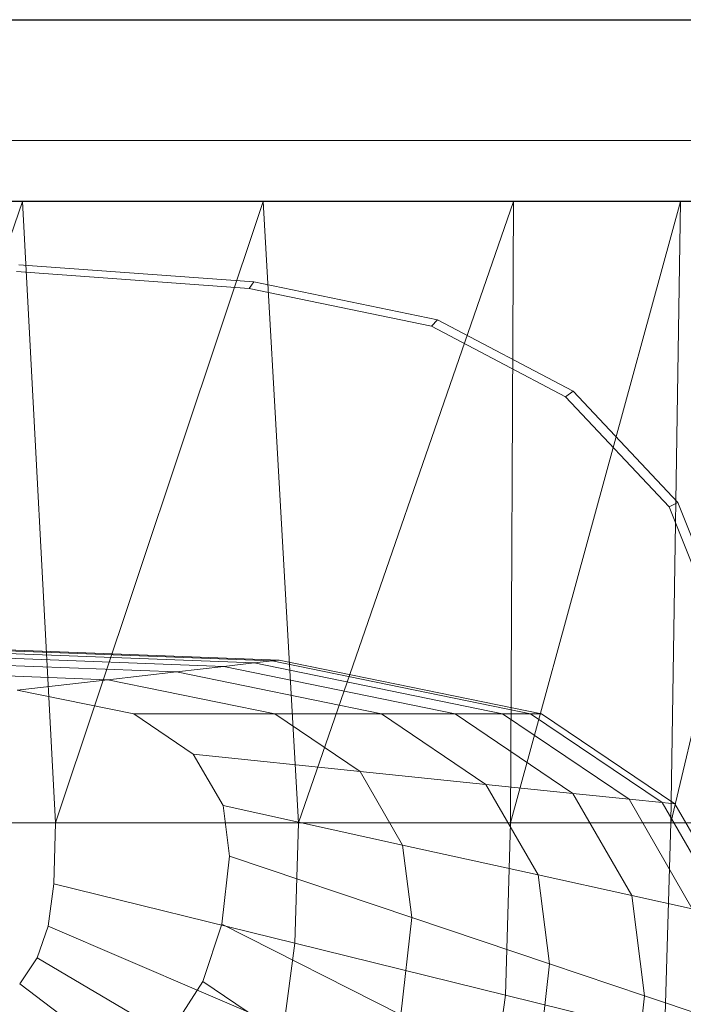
# Model space of a CAD drawing. Header units: metres. Extents: x 391.1 to 427.5, y 12.7 to 28.4.
# Tile 204 of 222: x 412.045 to 412.155, y 23.988 to 24.151. Entities that reach past the tile are written whole.
import ezdxf

# ---------------------------------------------------------------- set-up
doc = ezdxf.new("R2010")
doc.units = ezdxf.units.M
for name, color, linetype, lineweight in [('02_MOBILIARIO', 7, 'Continuous', 18), ('A-DETL-____-MBND', 7, 'Continuous', 18), ('A-WALL-____-MCUT', 7, 'Continuous', 25), ('A-WALL-____-OTLN', 7, 'Continuous', 25), ('Mobiliario', 7, 'Continuous', 18)]:
    doc.layers.add(name, color=color, linetype=linetype, lineweight=lineweight)

# ---------------------------------------------------------------- blocks, each defined once
blk = doc.blocks.new('Family - Evans P-1-153476-01_ENLLUMENAT_PS1')
at = {"layer": 'A-WALL-____-MCUT', "color": 253, "true_color": 0xaaaaaa}
blk.add_line((6.06326, 0.15), (0, 0.15), dxfattribs=at)
at = {"layer": 'A-WALL-____-OTLN', "color": 253, "true_color": 0xaaaaaa}
blk.add_line((6.06326, 0.15), (0, 0.15), dxfattribs=at)
blk = doc.blocks.new('Family - Mirall PS-1-153497-01_ENLLUMENAT_PS1')
at = {"layer": '02_MOBILIARIO', "color": 253, "true_color": 0xaaaaaa}
for p, q in [((0.6, 0.03), (0, 0.03)), ((0, 0.01), (0.6, 0.01)), ((0, 0.01), (0.6, 0.01)), ((0.6, 0), (0, 0))]:
    blk.add_line(p, q, dxfattribs=at)
at = {"layer": 'Mobiliario', "color": 253, "true_color": 0xaaaaaa}
for p, q in [((0.6, 0.03), (0, 0.03)), ((0, 0.01), (0.6, 0.01)), ((0.6, 0.01), (0, 0.01)), ((0, 0), (0.6, 0))]:
    blk.add_line(p, q, dxfattribs=at)
blk = doc.blocks.new('Family - Rentamans PS-1-153528-01_ENLLUMENAT_PS1')
at = {"layer": 'A-DETL-____-MBND', "color": 253, "true_color": 0xaaaaaa}
for p, q in [((0.36146, 0.265), (0.00406, 0.265)), ((0.2185, 0.265), (0.18276, 0.265)), ((0.2185, 0.265), (0.18276, 0.16227)), ((0.2583, 0.265), (0.2185, 0.265)), ((0.22395, 0.16227), (0.2185, 0.265)), ((0.2583, 0.265), (0.22395, 0.16227)), ((0.29972, 0.265), (0.2583, 0.265)), ((0.26415, 0.16227), (0.2583, 0.265)), ((0.29972, 0.265), (0.26415, 0.16227)), ((0.32734, 0.265), (0.29924, 0.16227)), ((0.29924, 0.16227), (0.29972, 0.265)), ((0.32734, 0.265), (0.29972, 0.265)), ((0.35008, 0.265), (0.32574, 0.16227)), ((0.32574, 0.16227), (0.32734, 0.265)), ((0.35008, 0.265), (0.32734, 0.265)), ((0.21786, 0.25454), (0.25673, 0.25173)), ((0.21751, 0.25341), (0.25599, 0.25063)), ((0.25599, 0.25063), (0.25673, 0.25173)), ((0.25673, 0.25173), (0.28716, 0.24542)), ((0.25599, 0.25063), (0.28613, 0.24438)), ((0.28613, 0.24438), (0.28716, 0.24542)), ((0.28613, 0.24438), (0.30834, 0.23272)), ((0.28716, 0.24542), (0.30959, 0.23364)), ((0.30834, 0.23272), (0.30959, 0.23364)), ((0.30959, 0.23364), (0.3269, 0.21523)), ((0.30834, 0.23272), (0.32548, 0.21449)), ((0.32548, 0.21449), (0.3269, 0.21523)), ((0.3269, 0.21523), (0.33823, 0.18684)), ((0.32548, 0.21449), (0.33669, 0.18639)), ((0.18276, 0.19213), (0.26096, 0.18916)), ((0.18276, 0.19196), (0.25981, 0.18902)), ((0.18276, 0.19074), (0.25177, 0.18811)), ((0.19601, 0.191), (0.25683, 0.18869)), ((0.18276, 0.18955), (0.24394, 0.18722)), ((0.25683, 0.18869), (0.25981, 0.18902)), ((0.25981, 0.18902), (0.26096, 0.18916)), ((0.25981, 0.18902), (0.30256, 0.18027)), ((0.26096, 0.18916), (0.30435, 0.18027)), ((0.18276, 0.18783), (0.2326, 0.18593)), ((0.25177, 0.18811), (0.24394, 0.18722)), ((0.25177, 0.18811), (0.25683, 0.18869)), ((0.25177, 0.18811), (0.29006, 0.18027)), ((0.25683, 0.18869), (0.29792, 0.18027)), ((0.21759, 0.18422), (0.2326, 0.18593)), ((0.24394, 0.18722), (0.2326, 0.18593)), ((0.2326, 0.18593), (0.26025, 0.18027)), ((0.24394, 0.18722), (0.27788, 0.18027)), ((0.21759, 0.18422), (0.23691, 0.18027)), ((0.26025, 0.18027), (0.23691, 0.18027)), ((0.23691, 0.18027), (0.24674, 0.17363)), ((0.27788, 0.18027), (0.26025, 0.18027)), ((0.26025, 0.18027), (0.27433, 0.17077)), ((0.29006, 0.18027), (0.27788, 0.18027)), ((0.27788, 0.18027), (0.29516, 0.16862)), ((0.29792, 0.18027), (0.29006, 0.18027)), ((0.29006, 0.18027), (0.30955, 0.16712)), ((0.29792, 0.18027), (0.30256, 0.18027)), ((0.29792, 0.18027), (0.31884, 0.16616)), ((0.30256, 0.18027), (0.30435, 0.18027)), ((0.30256, 0.18027), (0.32432, 0.16559)), ((0.30435, 0.18027), (0.32643, 0.16537)), ((0.24674, 0.17363), (0.25167, 0.16511)), ((0.27433, 0.17077), (0.24674, 0.17363)), ((0.29516, 0.16862), (0.27433, 0.17077)), ((0.27433, 0.17077), (0.28138, 0.15858)), ((0.30955, 0.16712), (0.29516, 0.16862)), ((0.29516, 0.16862), (0.30381, 0.15365)), ((0.31884, 0.16616), (0.30955, 0.16712)), ((0.30955, 0.16712), (0.31932, 0.15024)), ((0.32432, 0.16559), (0.31884, 0.16616)), ((0.31884, 0.16616), (0.32931, 0.14804)), ((0.28138, 0.15858), (0.25167, 0.16511)), ((0.25167, 0.16511), (0.25273, 0.15674)), ((0.32432, 0.16559), (0.32643, 0.16537)), ((0.32432, 0.16559), (0.33522, 0.14675)), ((0.32643, 0.16537), (0.33749, 0.14625)), ((0.22395, 0.16227), (0.18276, 0.16227)), ((0.22395, 0.16227), (0.22365, 0.15219)), ((0.26415, 0.16227), (0.22395, 0.16227)), ((0.26356, 0.14236), (0.26415, 0.16227)), ((0.29924, 0.16227), (0.26415, 0.16227)), ((0.29839, 0.13377), (0.29924, 0.16227)), ((0.32574, 0.16227), (0.29924, 0.16227)), ((0.3247, 0.12728), (0.32574, 0.16227)), ((0.34405, 0.16227), (0.32574, 0.16227)), ((0.30381, 0.15365), (0.28138, 0.15858)), ((0.28138, 0.15858), (0.28289, 0.1466)), ((0.25273, 0.15674), (0.25146, 0.1455)), ((0.25273, 0.15674), (0.28289, 0.1466)), ((0.30381, 0.15365), (0.30567, 0.13894)), ((0.31932, 0.15024), (0.30381, 0.15365)), ((0.22365, 0.15219), (0.2227, 0.14517)), ((0.26356, 0.14236), (0.22365, 0.15219)), ((0.32931, 0.14804), (0.31932, 0.15024)), ((0.31932, 0.15024), (0.32141, 0.13365)), ((0.28289, 0.1466), (0.28107, 0.13051)), ((0.28289, 0.1466), (0.30567, 0.13894)), ((0.2227, 0.14517), (0.22088, 0.13991)), ((0.2227, 0.14517), (0.26169, 0.12847)), ((0.25146, 0.1455), (0.24833, 0.13603)), ((0.25146, 0.1455), (0.28107, 0.13051)), ((0.26356, 0.14236), (0.26169, 0.12847)), ((0.29839, 0.13377), (0.26356, 0.14235)), ((0.22088, 0.13991), (0.21801, 0.13563)), ((0.25809, 0.11808), (0.22088, 0.13991)), ((0.30567, 0.13894), (0.30344, 0.11919)), ((0.30567, 0.13894), (0.32141, 0.13365)), ((0.25241, 0.10963), (0.21801, 0.13563)), ((0.24833, 0.13603), (0.24339, 0.12833)), ((0.24833, 0.13603), (0.27659, 0.11696)), ((0.29571, 0.1139), (0.29839, 0.13377)), ((0.3247, 0.12728), (0.29839, 0.13377)), ((0.32141, 0.13365), (0.3189, 0.11137)), ((0.32141, 0.13365), (0.33156, 0.13024))]:
    blk.add_line(p, q, dxfattribs=at)
blk = doc.blocks.new('LONDR55-XX_ZZ-ARQ-CAA-M3D-Londres55_ifc-1-01_ENLLUMENAT_PS1')
at = {"layer": '02_MOBILIARIO', "color": 253, "lineweight": 18, "true_color": 0xaaaaaa}
for name, p in [('Family - Mirall PS-1-153497-01_ENLLUMENAT_PS1', (411.7196, 24.12074)), ('Family - Rentamans PS-1-153528-01_ENLLUMENAT_PS1', (411.82714, 23.85566))]:
    blk.add_blockref(name, p, dxfattribs=at)
at = {"layer": 'A-WALL-____-OTLN', "color": 253, "lineweight": 18, "true_color": 0xaaaaaa, "rotation": 180}
blk.add_blockref('Family - Evans P-1-153476-01_ENLLUMENAT_PS1', (414.15645, 24.30074), dxfattribs=at)

msp = doc.modelspace()

# ---------------------------------------------------------------- block references
at = {"lineweight": 5}
msp.add_blockref('LONDR55-XX_ZZ-ARQ-CAA-M3D-Londres55_ifc-1-01_ENLLUMENAT_PS1', (0, 0), dxfattribs=at)

doc.saveas('drawing.dxf')
